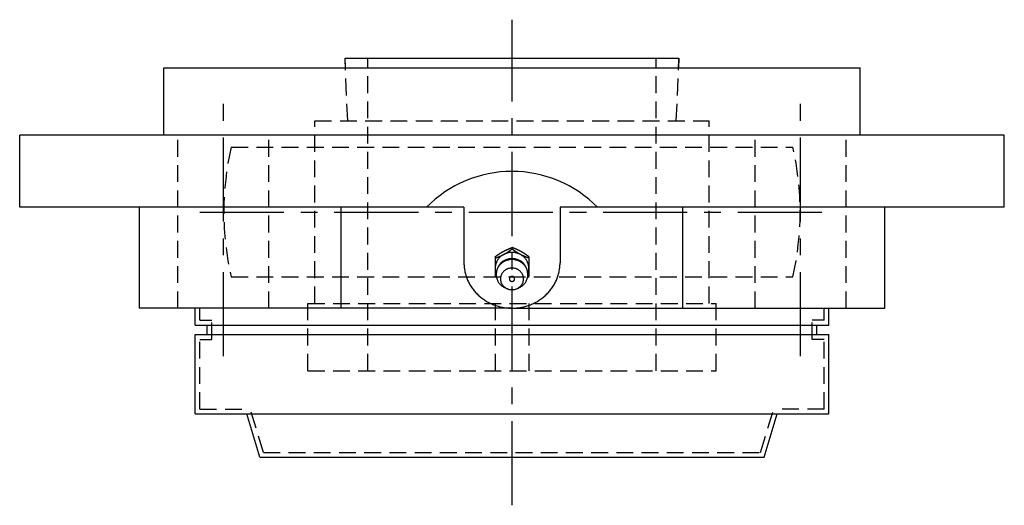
# Model space of a CAD drawing. Extents: x -113 to 253, y -112 to 253.
# Tile 10 of 11: x -103 to 103, y 153 to 253. Entities that reach past the tile are written whole.
import ezdxf

# ---------------------------------------------------------------- set-up
doc = ezdxf.new("R2010")
doc.units = 0
doc.header["$LTSCALE"] = 14
doc.linetypes.add('CENTER', pattern=[2, 1.25, -0.25, 0.25, -0.25])
doc.linetypes.add('HIDDEN', pattern=[0.375, 0.25, -0.125])
doc.layers.get('0').update_dxf_attribs({"linetype": 'CONTINUOUS'})
doc.layers.add('CENTER', color=1, linetype='CENTER')
doc.layers.add('HIDDEN', color=3, linetype='HIDDEN')

msp = doc.modelspace()

# ---------------------------------------------------------------- linework, layer by layer
for p, q in [((-34.67, 243.5), (-34.75, 245.5)), ((-34.75, 245.5), (34.75, 245.5)), ((34.75, 245.5), (34.67, 243.5)), ((-72.5, 229.5), (-72.5, 243.5)), ((-72.5, 243.5), (72.5, 243.5)), ((72.5, 229.5), (72.5, 243.5)), ((102.5, 229.5), (-102.5, 229.5)), ((-102.5, 214.5), (-102.5, 229.5)), ((102.5, 214.5), (102.5, 229.5)), ((-10, 214.5), (-102.5, 214.5)), ((-77.6, 214.5), (-77.6, 193.5)), ((-35.55, 193.5), (-35.55, 214.5)), ((-10, 214.5), (-10, 202.9)), ((10, 214.5), (10, 202.9)), ((102.5, 214.5), (10, 214.5)), ((35.55, 193.5), (35.55, 214.5)), ((77.6, 193.5), (77.6, 214.5)), ((-3.5, 204.21), (-3.5, 200.1)), ((3.5, 204.21), (3.5, 200.1)), ((-3.24, 199.91), (-3.5, 200.1)), ((3.24, 199.91), (3.5, 200.1)), ((0, 193.5), (-77.6, 193.5)), ((-66, 190), (-66, 193.5)), ((0, 193.5), (77.6, 193.5)), ((66, 190), (66, 193.5)), ((-66, 190), (66, 190)), ((-63.5, 188), (-63.5, 190)), ((63.5, 188), (63.5, 190)), ((-66, 188), (66, 188)), ((-66, 171.5), (-66, 188)), ((66, 171.5), (66, 188)), ((-66, 171.5), (66, 171.5)), ((-52.5, 162.5), (-55.24, 171.5)), ((52.5, 162.5), (55.24, 171.5)), ((-52.5, 162.5), (52.5, 162.5))]:
    msp.add_line(p, q)
at = {"linetype": 'CONTINUOUS'}
for p, q in [((0, 205.8), (0, 206.11)), ((-0.96, 197.53), (-1.33, 197.68)), ((0.96, 197.53), (1.33, 197.68))]:
    msp.add_line(p, q, dxfattribs=at)
for points in [[(-3.5, 204.21, 0), (-3.48, 204.23, 0), (-3.46, 204.24, 0), (-3.44, 204.26, 0), (-3.42, 204.27, 0), (-3.4, 204.29, 0), (-3.38, 204.3, 0), (-3.36, 204.32, 0), (-3.34, 204.33, 0), (-3.31, 204.34, 0), (-3.29, 204.36, 0), (-3.27, 204.37, 0), (-3.25, 204.39, 0), (-3.23, 204.4, 0), (-3.21, 204.42, 0), (-3.19, 204.43, 0), (-3.17, 204.45, 0), (-3.15, 204.46, 0), (-3.13, 204.48, 0), (-3.11, 204.49, 0), (-3.09, 204.5, 0), (-3.07, 204.52, 0), (-3.05, 204.53, 0), (-3.03, 204.55, 0), (-3.01, 204.56, 0), (-2.99, 204.58, 0), (-2.96, 204.59, 0), (-2.94, 204.61, 0), (-2.92, 204.62, 0), (-2.9, 204.63, 0), (-2.88, 204.65, 0), (-2.86, 204.66, 0), (-2.84, 204.68, 0), (-2.82, 204.69, 0), (-2.8, 204.71, 0), (-2.78, 204.72, 0), (-2.76, 204.73, 0), (-2.74, 204.75, 0), (-2.71, 204.76, 0), (-2.69, 204.78, 0), (-2.67, 204.79, 0), (-2.65, 204.8, 0), (-2.63, 204.82, 0), (-2.61, 204.83, 0), (-2.59, 204.85, 0), (-2.57, 204.86, 0), (-2.55, 204.87, 0), (-2.53, 204.89, 0), (-2.51, 204.9, 0), (-2.48, 204.91, 0), (-2.46, 204.93, 0), (-2.44, 204.94, 0), (-2.42, 204.96, 0), (-2.4, 204.97, 0), (-2.38, 204.98, 0), (-2.36, 205, 0), (-2.34, 205.01, 0), (-2.31, 205.02, 0), (-2.29, 205.03, 0), (-2.27, 205.05, 0), (-2.25, 205.06, 0), (-2.23, 205.07, 0), (-2.21, 205.09, 0), (-2.19, 205.1, 0), (-2.16, 205.11, 0), (-2.14, 205.13, 0), (-2.12, 205.14, 0), (-2.1, 205.15, 0), (-2.08, 205.16, 0), (-2.06, 205.18, 0), (-2.03, 205.19, 0), (-2.01, 205.2, 0), (-1.99, 205.21, 0), (-1.97, 205.23, 0), (-1.95, 205.24, 0), (-1.93, 205.25, 0), (-1.9, 205.26, 0), (-1.88, 205.28, 0), (-1.86, 205.29, 0), (-1.84, 205.3, 0), (-1.82, 205.31, 0), (-1.79, 205.32, 0), (-1.77, 205.34, 0), (-1.75, 205.35, 0), (-1.73, 205.36, 0), (-1.71, 205.37, 0), (-1.68, 205.38, 0), (-1.66, 205.39, 0), (-1.64, 205.41, 0), (-1.62, 205.42, 0), (-1.59, 205.43, 0), (-1.57, 205.44, 0), (-1.55, 205.45, 0), (-1.53, 205.46, 0), (-1.5, 205.47, 0), (-1.48, 205.48, 0), (-1.46, 205.49, 0), (-1.44, 205.5, 0), (-1.41, 205.52, 0), (-1.39, 205.53, 0), (-1.37, 205.54, 0), (-1.35, 205.55, 0), (-1.32, 205.56, 0), (-1.3, 205.57, 0), (-1.28, 205.58, 0), (-1.26, 205.59, 0), (-1.23, 205.6, 0), (-1.21, 205.61, 0), (-1.19, 205.62, 0), (-1.16, 205.63, 0), (-1.14, 205.64, 0), (-1.12, 205.65, 0), (-1.1, 205.66, 0), (-1.07, 205.67, 0), (-1.05, 205.68, 0), (-1.03, 205.69, 0), (-1, 205.7, 0), (-0.98, 205.71, 0), (-0.96, 205.72, 0), (-0.93, 205.73, 0), (-0.91, 205.74, 0), (-0.89, 205.75, 0), (-0.86, 205.76, 0), (-0.84, 205.77, 0), (-0.82, 205.78, 0), (-0.8, 205.79, 0), (-0.77, 205.8, 0), (-0.75, 205.81, 0), (-0.73, 205.82, 0), (-0.7, 205.83, 0), (-0.68, 205.84, 0), (-0.66, 205.85, 0), (-0.63, 205.86, 0), (-0.61, 205.87, 0), (-0.59, 205.88, 0), (-0.56, 205.89, 0), (-0.54, 205.9, 0), (-0.52, 205.91, 0), (-0.49, 205.92, 0), (-0.47, 205.93, 0), (-0.45, 205.94, 0), (-0.42, 205.94, 0), (-0.4, 205.96, 0), (-0.38, 205.96, 0), (-0.35, 205.97, 0), (-0.33, 205.98, 0), (-0.3, 205.99, 0), (-0.28, 206, 0), (-0.26, 206.01, 0), (-0.23, 206.02, 0), (-0.21, 206.03, 0), (-0.19, 206.04, 0), (-0.16, 206.05, 0), (-0.14, 206.06, 0), (-0.12, 206.07, 0), (-0.09, 206.08, 0), (-0.07, 206.09, 0), (-0.05, 206.09, 0), (-0.02, 206.1, 0), (0, 206.11, 0)], [(-3.5, 203.9, 0), (-3.48, 203.91, 0), (-3.45, 203.92, 0), (-3.43, 203.93, 0), (-3.41, 203.94, 0), (-3.38, 203.95, 0), (-3.36, 203.96, 0), (-3.34, 203.97, 0), (-3.31, 203.97, 0), (-3.29, 203.98, 0), (-3.27, 203.99, 0), (-3.24, 204, 0), (-3.22, 204.01, 0), (-3.19, 204.02, 0), (-3.17, 204.03, 0), (-3.15, 204.04, 0), (-3.12, 204.05, 0), (-3.1, 204.06, 0), (-3.08, 204.07, 0), (-3.05, 204.08, 0), (-3.03, 204.09, 0), (-3.01, 204.09, 0), (-2.98, 204.1, 0), (-2.96, 204.11, 0), (-2.94, 204.12, 0), (-2.91, 204.13, 0), (-2.89, 204.14, 0), (-2.87, 204.15, 0), (-2.84, 204.16, 0), (-2.82, 204.17, 0), (-2.8, 204.18, 0), (-2.77, 204.19, 0), (-2.75, 204.2, 0), (-2.73, 204.21, 0), (-2.7, 204.22, 0), (-2.68, 204.23, 0), (-2.66, 204.24, 0), (-2.63, 204.25, 0), (-2.61, 204.26, 0), (-2.59, 204.27, 0), (-2.57, 204.28, 0), (-2.54, 204.29, 0), (-2.52, 204.3, 0), (-2.5, 204.31, 0), (-2.47, 204.32, 0), (-2.45, 204.33, 0), (-2.43, 204.34, 0), (-2.4, 204.35, 0), (-2.38, 204.36, 0), (-2.36, 204.37, 0), (-2.34, 204.38, 0), (-2.31, 204.39, 0), (-2.29, 204.4, 0), (-2.27, 204.41, 0), (-2.24, 204.42, 0), (-2.22, 204.43, 0), (-2.2, 204.44, 0), (-2.18, 204.45, 0), (-2.15, 204.46, 0), (-2.13, 204.47, 0), (-2.11, 204.48, 0), (-2.08, 204.5, 0), (-2.06, 204.51, 0), (-2.04, 204.52, 0), (-2.02, 204.53, 0), (-1.99, 204.54, 0), (-1.97, 204.55, 0), (-1.95, 204.56, 0), (-1.93, 204.57, 0), (-1.9, 204.58, 0), (-1.88, 204.59, 0), (-1.86, 204.61, 0), (-1.84, 204.62, 0), (-1.82, 204.63, 0), (-1.79, 204.64, 0), (-1.77, 204.65, 0), (-1.75, 204.66, 0), (-1.73, 204.68, 0), (-1.7, 204.69, 0), (-1.68, 204.7, 0), (-1.66, 204.71, 0), (-1.64, 204.72, 0), (-1.62, 204.74, 0), (-1.6, 204.75, 0), (-1.57, 204.76, 0), (-1.55, 204.77, 0), (-1.53, 204.78, 0), (-1.51, 204.8, 0), (-1.49, 204.81, 0), (-1.46, 204.82, 0), (-1.44, 204.83, 0), (-1.42, 204.85, 0), (-1.4, 204.86, 0), (-1.38, 204.87, 0), (-1.36, 204.88, 0), (-1.33, 204.9, 0), (-1.31, 204.91, 0), (-1.29, 204.92, 0), (-1.27, 204.94, 0), (-1.25, 204.95, 0), (-1.23, 204.96, 0), (-1.21, 204.98, 0), (-1.19, 204.99, 0), (-1.16, 205, 0), (-1.14, 205.02, 0), (-1.12, 205.03, 0), (-1.1, 205.04, 0), (-1.08, 205.06, 0), (-1.06, 205.07, 0), (-1.04, 205.08, 0), (-1.02, 205.1, 0), (-0.99, 205.11, 0), (-0.97, 205.12, 0), (-0.95, 205.14, 0), (-0.93, 205.15, 0), (-0.91, 205.17, 0), (-0.89, 205.18, 0), (-0.87, 205.19, 0), (-0.85, 205.21, 0), (-0.83, 205.22, 0), (-0.81, 205.24, 0), (-0.78, 205.25, 0), (-0.76, 205.26, 0), (-0.74, 205.28, 0), (-0.72, 205.29, 0), (-0.7, 205.31, 0), (-0.68, 205.32, 0), (-0.66, 205.33, 0), (-0.64, 205.35, 0), (-0.62, 205.36, 0), (-0.6, 205.38, 0), (-0.58, 205.39, 0), (-0.56, 205.41, 0), (-0.54, 205.42, 0), (-0.51, 205.44, 0), (-0.49, 205.45, 0), (-0.47, 205.46, 0), (-0.45, 205.48, 0), (-0.43, 205.49, 0), (-0.41, 205.51, 0), (-0.39, 205.52, 0), (-0.37, 205.54, 0), (-0.35, 205.55, 0), (-0.33, 205.56, 0), (-0.31, 205.58, 0), (-0.29, 205.59, 0), (-0.27, 205.61, 0), (-0.25, 205.62, 0), (-0.23, 205.64, 0), (-0.21, 205.65, 0), (-0.18, 205.67, 0), (-0.16, 205.68, 0), (-0.14, 205.7, 0), (-0.12, 205.71, 0), (-0.1, 205.73, 0), (-0.08, 205.74, 0), (-0.06, 205.75, 0), (-0.04, 205.77, 0), (-0.02, 205.78, 0), (0, 205.8, 0)], [(3.5, 204.21, 0), (3.48, 204.23, 0), (3.46, 204.24, 0), (3.44, 204.26, 0), (3.42, 204.27, 0), (3.4, 204.29, 0), (3.38, 204.3, 0), (3.36, 204.32, 0), (3.34, 204.33, 0), (3.31, 204.34, 0), (3.29, 204.36, 0), (3.27, 204.37, 0), (3.25, 204.39, 0), (3.23, 204.4, 0), (3.21, 204.42, 0), (3.19, 204.43, 0), (3.17, 204.45, 0), (3.15, 204.46, 0), (3.13, 204.48, 0), (3.11, 204.49, 0), (3.09, 204.5, 0), (3.07, 204.52, 0), (3.05, 204.53, 0), (3.03, 204.55, 0), (3.01, 204.56, 0), (2.99, 204.58, 0), (2.96, 204.59, 0), (2.94, 204.61, 0), (2.92, 204.62, 0), (2.9, 204.63, 0), (2.88, 204.65, 0), (2.86, 204.66, 0), (2.84, 204.68, 0), (2.82, 204.69, 0), (2.8, 204.71, 0), (2.78, 204.72, 0), (2.76, 204.73, 0), (2.74, 204.75, 0), (2.71, 204.76, 0), (2.69, 204.78, 0), (2.67, 204.79, 0), (2.65, 204.8, 0), (2.63, 204.82, 0), (2.61, 204.83, 0), (2.59, 204.85, 0), (2.57, 204.86, 0), (2.55, 204.87, 0), (2.53, 204.89, 0), (2.51, 204.9, 0), (2.48, 204.91, 0), (2.46, 204.93, 0), (2.44, 204.94, 0), (2.42, 204.96, 0), (2.4, 204.97, 0), (2.38, 204.98, 0), (2.36, 205, 0), (2.34, 205.01, 0), (2.31, 205.02, 0), (2.29, 205.03, 0), (2.27, 205.05, 0), (2.25, 205.06, 0), (2.23, 205.07, 0), (2.21, 205.09, 0), (2.19, 205.1, 0), (2.16, 205.11, 0), (2.14, 205.13, 0), (2.12, 205.14, 0), (2.1, 205.15, 0), (2.08, 205.16, 0), (2.06, 205.18, 0), (2.03, 205.19, 0), (2.01, 205.2, 0), (1.99, 205.21, 0), (1.97, 205.23, 0), (1.95, 205.24, 0), (1.93, 205.25, 0), (1.9, 205.26, 0), (1.88, 205.28, 0), (1.86, 205.29, 0), (1.84, 205.3, 0), (1.82, 205.31, 0), (1.79, 205.32, 0), (1.77, 205.34, 0), (1.75, 205.35, 0), (1.73, 205.36, 0), (1.71, 205.37, 0), (1.68, 205.38, 0), (1.66, 205.39, 0), (1.64, 205.41, 0), (1.62, 205.42, 0), (1.59, 205.43, 0), (1.57, 205.44, 0), (1.55, 205.45, 0), (1.53, 205.46, 0), (1.5, 205.47, 0), (1.48, 205.48, 0), (1.46, 205.49, 0), (1.44, 205.5, 0), (1.41, 205.52, 0), (1.39, 205.53, 0), (1.37, 205.54, 0), (1.35, 205.55, 0), (1.32, 205.56, 0), (1.3, 205.57, 0), (1.28, 205.58, 0), (1.26, 205.59, 0), (1.23, 205.6, 0), (1.21, 205.61, 0), (1.19, 205.62, 0), (1.16, 205.63, 0), (1.14, 205.64, 0), (1.12, 205.65, 0), (1.1, 205.66, 0), (1.07, 205.67, 0), (1.05, 205.68, 0), (1.03, 205.69, 0), (1, 205.7, 0), (0.98, 205.71, 0), (0.96, 205.72, 0), (0.93, 205.73, 0), (0.91, 205.74, 0), (0.89, 205.75, 0), (0.86, 205.76, 0), (0.84, 205.77, 0), (0.82, 205.78, 0), (0.8, 205.79, 0), (0.77, 205.8, 0), (0.75, 205.81, 0), (0.73, 205.82, 0), (0.7, 205.83, 0), (0.68, 205.84, 0), (0.66, 205.85, 0), (0.63, 205.86, 0), (0.61, 205.87, 0), (0.59, 205.88, 0), (0.56, 205.89, 0), (0.54, 205.9, 0), (0.52, 205.91, 0), (0.49, 205.92, 0), (0.47, 205.93, 0), (0.45, 205.94, 0), (0.42, 205.94, 0), (0.4, 205.96, 0), (0.38, 205.96, 0), (0.35, 205.97, 0), (0.33, 205.98, 0), (0.3, 205.99, 0), (0.28, 206, 0), (0.26, 206.01, 0), (0.23, 206.02, 0), (0.21, 206.03, 0), (0.19, 206.04, 0), (0.16, 206.05, 0), (0.14, 206.06, 0), (0.12, 206.07, 0), (0.09, 206.08, 0), (0.07, 206.09, 0), (0.05, 206.09, 0), (0.02, 206.1, 0), (0, 206.11, 0)], [(3.5, 203.9, 0), (3.48, 203.91, 0), (3.45, 203.92, 0), (3.43, 203.93, 0), (3.41, 203.94, 0), (3.38, 203.95, 0), (3.36, 203.96, 0), (3.34, 203.97, 0), (3.31, 203.97, 0), (3.29, 203.98, 0), (3.27, 203.99, 0), (3.24, 204, 0), (3.22, 204.01, 0), (3.19, 204.02, 0), (3.17, 204.03, 0), (3.15, 204.04, 0), (3.12, 204.05, 0), (3.1, 204.06, 0), (3.08, 204.07, 0), (3.05, 204.08, 0), (3.03, 204.09, 0), (3.01, 204.09, 0), (2.98, 204.1, 0), (2.96, 204.11, 0), (2.94, 204.12, 0), (2.91, 204.13, 0), (2.89, 204.14, 0), (2.87, 204.15, 0), (2.84, 204.16, 0), (2.82, 204.17, 0), (2.8, 204.18, 0), (2.77, 204.19, 0), (2.75, 204.2, 0), (2.73, 204.21, 0), (2.7, 204.22, 0), (2.68, 204.23, 0), (2.66, 204.24, 0), (2.63, 204.25, 0), (2.61, 204.26, 0), (2.59, 204.27, 0), (2.57, 204.28, 0), (2.54, 204.29, 0), (2.52, 204.3, 0), (2.5, 204.31, 0), (2.47, 204.32, 0), (2.45, 204.33, 0), (2.43, 204.34, 0), (2.4, 204.35, 0), (2.38, 204.36, 0), (2.36, 204.37, 0), (2.34, 204.38, 0), (2.31, 204.39, 0), (2.29, 204.4, 0), (2.27, 204.41, 0), (2.24, 204.42, 0), (2.22, 204.43, 0), (2.2, 204.44, 0), (2.18, 204.45, 0), (2.15, 204.46, 0), (2.13, 204.47, 0), (2.11, 204.48, 0), (2.08, 204.5, 0), (2.06, 204.51, 0), (2.04, 204.52, 0), (2.02, 204.53, 0), (1.99, 204.54, 0), (1.97, 204.55, 0), (1.95, 204.56, 0), (1.93, 204.57, 0), (1.9, 204.58, 0), (1.88, 204.59, 0), (1.86, 204.61, 0), (1.84, 204.62, 0), (1.82, 204.63, 0), (1.79, 204.64, 0), (1.77, 204.65, 0), (1.75, 204.66, 0), (1.73, 204.68, 0), (1.7, 204.69, 0), (1.68, 204.7, 0), (1.66, 204.71, 0), (1.64, 204.72, 0), (1.62, 204.74, 0), (1.6, 204.75, 0), (1.57, 204.76, 0), (1.55, 204.77, 0), (1.53, 204.78, 0), (1.51, 204.8, 0), (1.49, 204.81, 0), (1.46, 204.82, 0), (1.44, 204.83, 0), (1.42, 204.85, 0), (1.4, 204.86, 0), (1.38, 204.87, 0), (1.36, 204.88, 0), (1.33, 204.9, 0), (1.31, 204.91, 0), (1.29, 204.92, 0), (1.27, 204.94, 0), (1.25, 204.95, 0), (1.23, 204.96, 0), (1.21, 204.98, 0), (1.19, 204.99, 0), (1.16, 205, 0), (1.14, 205.02, 0), (1.12, 205.03, 0), (1.1, 205.04, 0), (1.08, 205.06, 0), (1.06, 205.07, 0), (1.04, 205.08, 0), (1.02, 205.1, 0), (0.99, 205.11, 0), (0.97, 205.12, 0), (0.95, 205.14, 0), (0.93, 205.15, 0), (0.91, 205.17, 0), (0.89, 205.18, 0), (0.87, 205.19, 0), (0.85, 205.21, 0), (0.83, 205.22, 0), (0.81, 205.24, 0), (0.78, 205.25, 0), (0.76, 205.26, 0), (0.74, 205.28, 0), (0.72, 205.29, 0), (0.7, 205.31, 0), (0.68, 205.32, 0), (0.66, 205.33, 0), (0.64, 205.35, 0), (0.62, 205.36, 0), (0.6, 205.38, 0), (0.58, 205.39, 0), (0.56, 205.41, 0), (0.54, 205.42, 0), (0.51, 205.44, 0), (0.49, 205.45, 0), (0.47, 205.46, 0), (0.45, 205.48, 0), (0.43, 205.49, 0), (0.41, 205.51, 0), (0.39, 205.52, 0), (0.37, 205.54, 0), (0.35, 205.55, 0), (0.33, 205.56, 0), (0.31, 205.58, 0), (0.29, 205.59, 0), (0.27, 205.61, 0), (0.25, 205.62, 0), (0.23, 205.64, 0), (0.21, 205.65, 0), (0.18, 205.67, 0), (0.16, 205.68, 0), (0.14, 205.7, 0), (0.12, 205.71, 0), (0.1, 205.73, 0), (0.08, 205.74, 0), (0.06, 205.75, 0), (0.04, 205.77, 0), (0.02, 205.78, 0), (0, 205.8, 0)], [(-10, 202.9, 0), (-10, 202.67, 0), (-9.99, 202.44, 0), (-9.97, 202.21, 0), (-9.95, 201.98, 0), (-9.92, 201.75, 0), (-9.89, 201.52, 0), (-9.85, 201.29, 0), (-9.81, 201.06, 0), (-9.76, 200.84, 0), (-9.7, 200.61, 0), (-9.64, 200.39, 0), (-9.57, 200.17, 0), (-9.5, 199.95, 0), (-9.42, 199.73, 0), (-9.33, 199.51, 0), (-9.24, 199.3, 0), (-9.14, 199.09, 0), (-9.04, 198.88, 0), (-8.93, 198.67, 0), (-8.82, 198.47, 0), (-8.7, 198.26, 0), (-8.58, 198.07, 0), (-8.45, 197.87, 0), (-8.31, 197.68, 0), (-8.18, 197.49, 0), (-8.03, 197.3, 0), (-7.88, 197.12, 0), (-7.73, 196.94, 0), (-7.57, 196.76, 0), (-7.41, 196.59, 0), (-7.24, 196.42, 0), (-7.07, 196.25, 0), (-6.9, 196.09, 0), (-6.72, 195.93, 0), (-6.53, 195.78, 0), (-6.34, 195.63, 0), (-6.15, 195.49, 0), (-5.96, 195.35, 0), (-5.76, 195.21, 0), (-5.56, 195.08, 0), (-5.35, 194.96, 0), (-5.14, 194.84, 0), (-4.93, 194.72, 0), (-4.71, 194.61, 0), (-4.5, 194.5, 0), (-4.28, 194.4, 0), (-4.05, 194.31, 0), (-3.83, 194.22, 0), (-3.6, 194.13, 0), (-3.37, 194.05, 0), (-3.14, 193.97, 0), (-2.9, 193.91, 0), (-2.67, 193.84, 0), (-2.43, 193.78, 0), (-2.19, 193.73, 0), (-1.95, 193.68, 0), (-1.71, 193.64, 0), (-1.47, 193.6, 0), (-1.22, 193.57, 0), (-0.98, 193.54, 0), (-0.74, 193.53, 0), (-0.49, 193.51, 0), (-0.25, 193.5, 0), (0, 193.5, 0), (0.25, 193.5, 0), (0.49, 193.51, 0), (0.74, 193.53, 0), (0.98, 193.54, 0), (1.22, 193.57, 0), (1.47, 193.6, 0), (1.71, 193.64, 0), (1.95, 193.68, 0), (2.19, 193.73, 0), (2.43, 193.78, 0), (2.67, 193.84, 0), (2.9, 193.91, 0), (3.14, 193.97, 0), (3.37, 194.05, 0), (3.6, 194.13, 0), (3.83, 194.22, 0), (4.05, 194.31, 0), (4.28, 194.4, 0), (4.5, 194.5, 0), (4.71, 194.61, 0), (4.93, 194.72, 0), (5.14, 194.84, 0), (5.35, 194.96, 0), (5.56, 195.08, 0), (5.76, 195.21, 0), (5.96, 195.35, 0), (6.15, 195.49, 0), (6.34, 195.63, 0), (6.53, 195.78, 0), (6.72, 195.93, 0), (6.9, 196.09, 0), (7.07, 196.25, 0), (7.24, 196.42, 0), (7.41, 196.59, 0), (7.57, 196.76, 0), (7.73, 196.94, 0), (7.88, 197.12, 0), (8.03, 197.3, 0), (8.18, 197.49, 0), (8.31, 197.68, 0), (8.45, 197.87, 0), (8.58, 198.07, 0), (8.7, 198.26, 0), (8.82, 198.47, 0), (8.93, 198.67, 0), (9.04, 198.88, 0), (9.14, 199.09, 0), (9.24, 199.3, 0), (9.33, 199.51, 0), (9.42, 199.73, 0), (9.5, 199.95, 0), (9.57, 200.17, 0), (9.64, 200.39, 0), (9.7, 200.61, 0), (9.76, 200.84, 0), (9.81, 201.06, 0), (9.85, 201.29, 0), (9.89, 201.52, 0), (9.92, 201.75, 0), (9.95, 201.98, 0), (9.97, 202.21, 0), (9.99, 202.44, 0), (10, 202.67, 0), (10, 202.9, 0)]]:
    msp.add_polyline3d(points)
for points in [[(3.29, 200.71, 0), (3.33, 200.8, 0), (3.36, 200.89, 0), (3.39, 200.99, 0), (3.41, 201.08, 0), (3.43, 201.18, 0), (3.45, 201.28, 0), (3.47, 201.37, 0), (3.48, 201.47, 0), (3.49, 201.57, 0), (3.5, 201.67, 0), (3.5, 201.77, 0), (3.5, 201.86, 0), (3.5, 201.96, 0), (3.49, 202.06, 0), (3.48, 202.16, 0), (3.47, 202.26, 0), (3.45, 202.35, 0), (3.43, 202.45, 0), (3.41, 202.55, 0), (3.39, 202.64, 0), (3.36, 202.74, 0), (3.33, 202.83, 0), (3.3, 202.93, 0), (3.26, 203.02, 0), (3.22, 203.11, 0), (3.18, 203.2, 0), (3.13, 203.29, 0), (3.08, 203.37, 0), (3.03, 203.46, 0), (2.98, 203.54, 0), (2.92, 203.63, 0), (2.86, 203.71, 0), (2.8, 203.79, 0), (2.74, 203.87, 0), (2.67, 203.94, 0), (2.6, 204.02, 0), (2.53, 204.09, 0), (2.46, 204.16, 0), (2.38, 204.23, 0), (2.3, 204.29, 0), (2.22, 204.36, 0), (2.14, 204.42, 0), (2.06, 204.48, 0), (1.97, 204.53, 0), (1.88, 204.59, 0), (1.8, 204.64, 0), (1.7, 204.69, 0), (1.61, 204.74, 0), (1.52, 204.78, 0), (1.42, 204.82, 0), (1.33, 204.86, 0), (1.23, 204.9, 0), (1.13, 204.93, 0), (1.03, 204.96, 0), (0.93, 204.99, 0), (0.83, 205.01, 0), (0.73, 205.03, 0), (0.63, 205.05, 0), (0.52, 205.07, 0), (0.42, 205.08, 0), (0.31, 205.09, 0), (0.21, 205.1, 0), (0.1, 205.1, 0), (0, 205.1, 0), (-0.1, 205.1, 0), (-0.21, 205.1, 0), (-0.31, 205.09, 0), (-0.42, 205.08, 0), (-0.52, 205.07, 0), (-0.63, 205.05, 0), (-0.73, 205.03, 0), (-0.83, 205.01, 0), (-0.93, 204.99, 0), (-1.03, 204.96, 0), (-1.13, 204.93, 0), (-1.23, 204.9, 0), (-1.33, 204.86, 0), (-1.42, 204.82, 0), (-1.52, 204.78, 0), (-1.61, 204.74, 0), (-1.7, 204.69, 0), (-1.8, 204.64, 0), (-1.88, 204.59, 0), (-1.97, 204.53, 0), (-2.06, 204.48, 0), (-2.14, 204.42, 0), (-2.22, 204.36, 0), (-2.3, 204.29, 0), (-2.38, 204.23, 0), (-2.46, 204.16, 0), (-2.53, 204.09, 0), (-2.6, 204.02, 0), (-2.67, 203.94, 0), (-2.74, 203.87, 0), (-2.8, 203.79, 0), (-2.86, 203.71, 0), (-2.92, 203.63, 0), (-2.98, 203.54, 0), (-3.03, 203.46, 0), (-3.08, 203.37, 0), (-3.13, 203.29, 0), (-3.18, 203.2, 0), (-3.22, 203.11, 0), (-3.26, 203.02, 0), (-3.3, 202.93, 0), (-3.33, 202.83, 0), (-3.36, 202.74, 0), (-3.39, 202.64, 0), (-3.41, 202.55, 0), (-3.43, 202.45, 0), (-3.45, 202.35, 0), (-3.47, 202.26, 0), (-3.48, 202.16, 0), (-3.49, 202.06, 0), (-3.5, 201.96, 0), (-3.5, 201.86, 0), (-3.5, 201.77, 0), (-3.5, 201.67, 0), (-3.49, 201.57, 0), (-3.48, 201.47, 0), (-3.47, 201.37, 0), (-3.45, 201.28, 0), (-3.43, 201.18, 0), (-3.41, 201.08, 0), (-3.39, 200.99, 0), (-3.36, 200.89, 0), (-3.33, 200.8, 0), (-3.29, 200.71, 0)], [(1.33, 197.68, 0), (1.45, 197.73, 0), (1.58, 197.79, 0), (1.7, 197.86, 0), (1.82, 197.93, 0), (1.93, 198, 0), (2.05, 198.08, 0), (2.16, 198.17, 0), (2.26, 198.26, 0), (2.36, 198.35, 0), (2.46, 198.44, 0), (2.55, 198.55, 0), (2.64, 198.65, 0), (2.72, 198.76, 0), (2.79, 198.87, 0), (2.87, 198.98, 0), (2.93, 199.1, 0), (3, 199.22, 0), (3.05, 199.34, 0), (3.1, 199.46, 0), (3.15, 199.59, 0), (3.19, 199.71, 0), (3.22, 199.84, 0), (3.25, 199.97, 0), (3.27, 200.1, 0), (3.29, 200.23, 0), (3.3, 200.36, 0), (3.3, 200.5, 0), (3.3, 200.63, 0), (3.29, 200.76, 0), (3.28, 200.89, 0), (3.26, 201.02, 0), (3.23, 201.15, 0), (3.2, 201.28, 0), (3.16, 201.41, 0), (3.12, 201.53, 0), (3.07, 201.66, 0), (3.01, 201.78, 0), (2.95, 201.9, 0), (2.89, 202.02, 0), (2.82, 202.13, 0), (2.74, 202.24, 0), (2.66, 202.35, 0), (2.58, 202.46, 0), (2.48, 202.56, 0), (2.39, 202.65, 0), (2.29, 202.75, 0), (2.19, 202.84, 0), (2.08, 202.92, 0), (1.97, 203, 0), (1.85, 203.08, 0), (1.74, 203.15, 0), (1.62, 203.22, 0), (1.49, 203.28, 0), (1.36, 203.34, 0), (1.24, 203.39, 0), (1.1, 203.44, 0), (0.97, 203.48, 0), (0.83, 203.52, 0), (0.7, 203.55, 0), (0.56, 203.57, 0), (0.42, 203.59, 0), (0.28, 203.61, 0), (0.14, 203.61, 0), (0, 203.62, 0), (-0.14, 203.61, 0), (-0.28, 203.61, 0), (-0.42, 203.59, 0), (-0.56, 203.57, 0), (-0.7, 203.55, 0), (-0.83, 203.52, 0), (-0.97, 203.48, 0), (-1.1, 203.44, 0), (-1.24, 203.39, 0), (-1.36, 203.34, 0), (-1.49, 203.28, 0), (-1.62, 203.22, 0), (-1.74, 203.15, 0), (-1.85, 203.08, 0), (-1.97, 203, 0), (-2.08, 202.92, 0), (-2.19, 202.84, 0), (-2.29, 202.75, 0), (-2.39, 202.65, 0), (-2.48, 202.56, 0), (-2.58, 202.46, 0), (-2.66, 202.35, 0), (-2.74, 202.24, 0), (-2.82, 202.13, 0), (-2.89, 202.02, 0), (-2.95, 201.9, 0), (-3.01, 201.78, 0), (-3.07, 201.66, 0), (-3.12, 201.53, 0), (-3.16, 201.41, 0), (-3.2, 201.28, 0), (-3.23, 201.15, 0), (-3.26, 201.02, 0), (-3.28, 200.89, 0), (-3.29, 200.76, 0), (-3.3, 200.63, 0), (-3.3, 200.5, 0), (-3.3, 200.36, 0), (-3.29, 200.23, 0), (-3.27, 200.1, 0), (-3.25, 199.97, 0), (-3.22, 199.84, 0), (-3.19, 199.71, 0), (-3.15, 199.59, 0), (-3.1, 199.46, 0), (-3.05, 199.34, 0), (-3, 199.22, 0), (-2.93, 199.1, 0), (-2.87, 198.98, 0), (-2.79, 198.87, 0), (-2.72, 198.76, 0), (-2.64, 198.65, 0), (-2.55, 198.55, 0), (-2.46, 198.44, 0), (-2.36, 198.35, 0), (-2.26, 198.26, 0), (-2.16, 198.17, 0), (-2.05, 198.08, 0), (-1.93, 198, 0), (-1.82, 197.93, 0), (-1.7, 197.86, 0), (-1.58, 197.79, 0), (-1.45, 197.73, 0), (-1.33, 197.68, 0)], [(2.4, 199.59, 0), (2.4, 199.7, 0), (2.39, 199.81, 0), (2.37, 199.92, 0), (2.35, 200.03, 0), (2.33, 200.14, 0), (2.3, 200.25, 0), (2.26, 200.35, 0), (2.22, 200.46, 0), (2.17, 200.56, 0), (2.12, 200.66, 0), (2.06, 200.75, 0), (2, 200.85, 0), (1.93, 200.94, 0), (1.86, 201.02, 0), (1.78, 201.11, 0), (1.7, 201.19, 0), (1.61, 201.26, 0), (1.52, 201.34, 0), (1.43, 201.4, 0), (1.33, 201.47, 0), (1.23, 201.53, 0), (1.13, 201.58, 0), (1.03, 201.63, 0), (0.92, 201.68, 0), (0.81, 201.72, 0), (0.7, 201.75, 0), (0.58, 201.78, 0), (0.47, 201.81, 0), (0.35, 201.82, 0), (0.24, 201.84, 0), (0.12, 201.84, 0), (0, 201.85, 0), (-0.12, 201.84, 0), (-0.24, 201.84, 0), (-0.35, 201.82, 0), (-0.47, 201.81, 0), (-0.58, 201.78, 0), (-0.7, 201.75, 0), (-0.81, 201.72, 0), (-0.92, 201.68, 0), (-1.03, 201.63, 0), (-1.13, 201.58, 0), (-1.23, 201.53, 0), (-1.33, 201.47, 0), (-1.43, 201.4, 0), (-1.52, 201.34, 0), (-1.61, 201.26, 0), (-1.7, 201.19, 0), (-1.78, 201.11, 0), (-1.86, 201.02, 0), (-1.93, 200.94, 0), (-2, 200.85, 0), (-2.06, 200.75, 0), (-2.12, 200.66, 0), (-2.17, 200.56, 0), (-2.22, 200.46, 0), (-2.26, 200.35, 0), (-2.3, 200.25, 0), (-2.33, 200.14, 0), (-2.35, 200.03, 0), (-2.37, 199.92, 0), (-2.39, 199.81, 0), (-2.4, 199.7, 0), (-2.4, 199.59, 0), (-2.4, 199.48, 0), (-2.39, 199.37, 0), (-2.37, 199.26, 0), (-2.35, 199.15, 0), (-2.33, 199.04, 0), (-2.3, 198.94, 0), (-2.26, 198.83, 0), (-2.22, 198.73, 0), (-2.17, 198.63, 0), (-2.12, 198.53, 0), (-2.06, 198.43, 0), (-2, 198.34, 0), (-1.93, 198.25, 0), (-1.86, 198.16, 0), (-1.78, 198.08, 0), (-1.7, 198, 0), (-1.61, 197.92, 0), (-1.52, 197.85, 0), (-1.43, 197.78, 0), (-1.33, 197.72, 0), (-1.23, 197.66, 0), (-1.13, 197.6, 0), (-1.03, 197.55, 0), (-0.92, 197.51, 0), (-0.81, 197.47, 0), (-0.7, 197.44, 0), (-0.58, 197.41, 0), (-0.47, 197.38, 0), (-0.35, 197.36, 0), (-0.24, 197.35, 0), (-0.12, 197.34, 0), (0, 197.34, 0), (0.12, 197.34, 0), (0.24, 197.35, 0), (0.35, 197.36, 0), (0.47, 197.38, 0), (0.58, 197.41, 0), (0.7, 197.44, 0), (0.81, 197.47, 0), (0.92, 197.51, 0), (1.03, 197.55, 0), (1.13, 197.6, 0), (1.23, 197.66, 0), (1.33, 197.72, 0), (1.43, 197.78, 0), (1.52, 197.85, 0), (1.61, 197.92, 0), (1.7, 198, 0), (1.78, 198.08, 0), (1.86, 198.16, 0), (1.93, 198.25, 0), (2, 198.34, 0), (2.06, 198.43, 0), (2.12, 198.53, 0), (2.17, 198.63, 0), (2.22, 198.73, 0), (2.26, 198.83, 0), (2.3, 198.94, 0), (2.33, 199.04, 0), (2.35, 199.15, 0), (2.37, 199.26, 0), (2.39, 199.37, 0), (2.4, 199.48, 0), (2.4, 199.59, 0)], [(0.55, 199.59, 0), (0.55, 199.62, 0), (0.55, 199.64, 0), (0.55, 199.67, 0), (0.54, 199.69, 0), (0.54, 199.72, 0), (0.53, 199.74, 0), (0.52, 199.77, 0), (0.51, 199.79, 0), (0.5, 199.82, 0), (0.49, 199.84, 0), (0.48, 199.86, 0), (0.46, 199.88, 0), (0.45, 199.9, 0), (0.43, 199.92, 0), (0.41, 199.94, 0), (0.39, 199.96, 0), (0.37, 199.98, 0), (0.35, 200, 0), (0.33, 200.01, 0), (0.31, 200.03, 0), (0.29, 200.04, 0), (0.26, 200.05, 0), (0.24, 200.06, 0), (0.21, 200.07, 0), (0.19, 200.08, 0), (0.16, 200.09, 0), (0.13, 200.1, 0), (0.11, 200.1, 0), (0.08, 200.11, 0), (0.05, 200.11, 0), (0.03, 200.11, 0), (0, 200.11, 0), (-0.03, 200.11, 0), (-0.05, 200.11, 0), (-0.08, 200.11, 0), (-0.11, 200.1, 0), (-0.13, 200.1, 0), (-0.16, 200.09, 0), (-0.19, 200.08, 0), (-0.21, 200.07, 0), (-0.24, 200.06, 0), (-0.26, 200.05, 0), (-0.29, 200.04, 0), (-0.31, 200.03, 0), (-0.33, 200.01, 0), (-0.35, 200, 0), (-0.37, 199.98, 0), (-0.39, 199.96, 0), (-0.41, 199.94, 0), (-0.43, 199.92, 0), (-0.45, 199.9, 0), (-0.46, 199.88, 0), (-0.48, 199.86, 0), (-0.49, 199.84, 0), (-0.5, 199.82, 0), (-0.51, 199.79, 0), (-0.52, 199.77, 0), (-0.53, 199.74, 0), (-0.54, 199.72, 0), (-0.54, 199.69, 0), (-0.55, 199.67, 0), (-0.55, 199.64, 0), (-0.55, 199.62, 0), (-0.55, 199.59, 0), (-0.55, 199.57, 0), (-0.55, 199.54, 0), (-0.55, 199.52, 0), (-0.54, 199.49, 0), (-0.54, 199.47, 0), (-0.53, 199.44, 0), (-0.52, 199.42, 0), (-0.51, 199.39, 0), (-0.5, 199.37, 0), (-0.49, 199.35, 0), (-0.48, 199.32, 0), (-0.46, 199.3, 0), (-0.45, 199.28, 0), (-0.43, 199.26, 0), (-0.41, 199.24, 0), (-0.39, 199.22, 0), (-0.37, 199.21, 0), (-0.35, 199.19, 0), (-0.33, 199.17, 0), (-0.31, 199.16, 0), (-0.29, 199.15, 0), (-0.26, 199.13, 0), (-0.24, 199.12, 0), (-0.21, 199.11, 0), (-0.19, 199.1, 0), (-0.16, 199.09, 0), (-0.13, 199.09, 0), (-0.11, 199.08, 0), (-0.08, 199.08, 0), (-0.05, 199.07, 0), (-0.03, 199.07, 0), (0, 199.07, 0), (0.03, 199.07, 0), (0.05, 199.07, 0), (0.08, 199.08, 0), (0.11, 199.08, 0), (0.13, 199.09, 0), (0.16, 199.09, 0), (0.19, 199.1, 0), (0.21, 199.11, 0), (0.24, 199.12, 0), (0.26, 199.13, 0), (0.29, 199.15, 0), (0.31, 199.16, 0), (0.33, 199.17, 0), (0.35, 199.19, 0), (0.37, 199.21, 0), (0.39, 199.22, 0), (0.41, 199.24, 0), (0.43, 199.26, 0), (0.45, 199.28, 0), (0.46, 199.3, 0), (0.48, 199.32, 0), (0.49, 199.35, 0), (0.5, 199.37, 0), (0.51, 199.39, 0), (0.52, 199.42, 0), (0.53, 199.44, 0), (0.54, 199.47, 0), (0.54, 199.49, 0), (0.55, 199.52, 0), (0.55, 199.54, 0), (0.55, 199.57, 0), (0.55, 199.59, 0)]]:
    msp.add_polyline3d(points, dxfattribs=at)
msp.add_arc((0, 196.95), 25, 44.5901, 135.4099)
msp.add_arc((0, 200.52), 3.3, 0, 180, dxfattribs=at)
at = {"layer": 'CENTER'}
for p, q in [((0, 152.5), (0, 253.5)), ((-60.1, 183.5), (-60.1, 239.5)), ((60.1, 183.5), (60.1, 239.5)), ((-65, 213.5), (65, 213.5))]:
    msp.add_line(p, q, dxfattribs=at)
at = {"layer": 'HIDDEN'}
for p, q in [((-34.75, 245.5), (34.75, 245.5)), ((-34.21, 232.51), (-34.75, 245.5)), ((-30, 180.5), (-30, 245.5)), ((30, 180.5), (30, 245.5)), ((34.21, 232.51), (34.75, 245.5)), ((-41.05, 194.5), (-41.05, 232.5)), ((-41.05, 232.5), (41.05, 232.5)), ((41.05, 194.5), (41.05, 232.5)), ((-69.6, 193.5), (-69.6, 229.5)), ((-50.6, 193.5), (-50.6, 229.5)), ((50.6, 193.5), (50.6, 229.5)), ((69.6, 193.5), (69.6, 229.5)), ((-58.46, 227), (58.46, 227)), ((-58.46, 200), (58.46, 200)), ((-65, 191), (-65, 193.5)), ((-42.5, 194.5), (42.5, 194.5)), ((-42.5, 180.5), (-42.5, 194.5)), ((-3.5, 194.5), (-3.5, 180.5)), ((3.5, 194.5), (3.5, 180.5)), ((42.5, 180.5), (42.5, 194.5)), ((65, 191), (65, 193.5)), ((-65, 191), (-62.5, 191)), ((-62.5, 187), (-62.5, 191)), ((62.5, 187), (62.5, 191)), ((65, 191), (62.5, 191)), ((-65, 172.5), (-65, 187)), ((-65, 187), (-62.5, 187)), ((65, 187), (62.5, 187)), ((65, 172.5), (65, 187)), ((-42.5, 180.5), (42.5, 180.5)), ((-65, 172.5), (-54.5, 172.5)), ((-51.76, 163.5), (-54.5, 172.5)), ((51.76, 163.5), (54.5, 172.5)), ((65, 172.5), (54.5, 172.5)), ((-51.76, 163.5), (51.76, 163.5))]:
    msp.add_line(p, q, dxfattribs=at)
for start, end in [(166.9971, 193.0029), (346.9971, 13.0029)]:
    msp.add_arc((0, 213.5), 60, start, end, dxfattribs=at)

doc.saveas('drawing.dxf')
